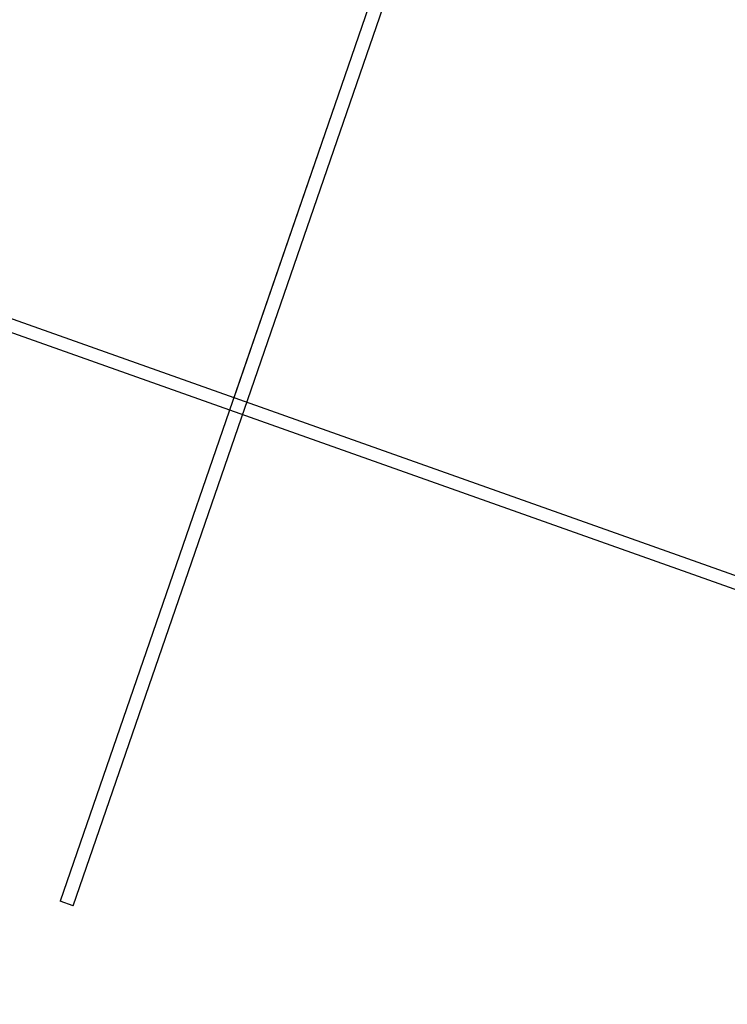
# Model space of a CAD drawing. Header units: millimetres. Extents: x 1512 to 2105, y 794 to 1149.
# Tile 235 of 256: x 1861 to 1866, y 877 to 884. Entities that reach past the tile are written whole.
import ezdxf

# ---------------------------------------------------------------- set-up
doc = ezdxf.new("R2010")
doc.units = ezdxf.units.MM
doc.layers.add('A-WALL', color=113, linetype='Continuous', lineweight=9)

msp = doc.modelspace()

# ---------------------------------------------------------------- linework, layer by layer
msp.add_line((1861.4, 877.9673), (1861.3054, 877.9999))
at = {"layer": 'A-WALL', "lineweight": 25}
for p, q in [((1865.9691, 891.5256), (1862.555, 881.6241)), ((1861.4, 877.9673), (1866.0636, 891.493)), ((1874.621, 877.3426), (1845.3798, 887.7186)), ((1845.3427, 887.6276), (1874.5928, 877.2586)), ((1863.285, 883.741), (1861.3054, 877.9999))]:
    msp.add_line(p, q, dxfattribs=at)

doc.saveas('drawing.dxf')
